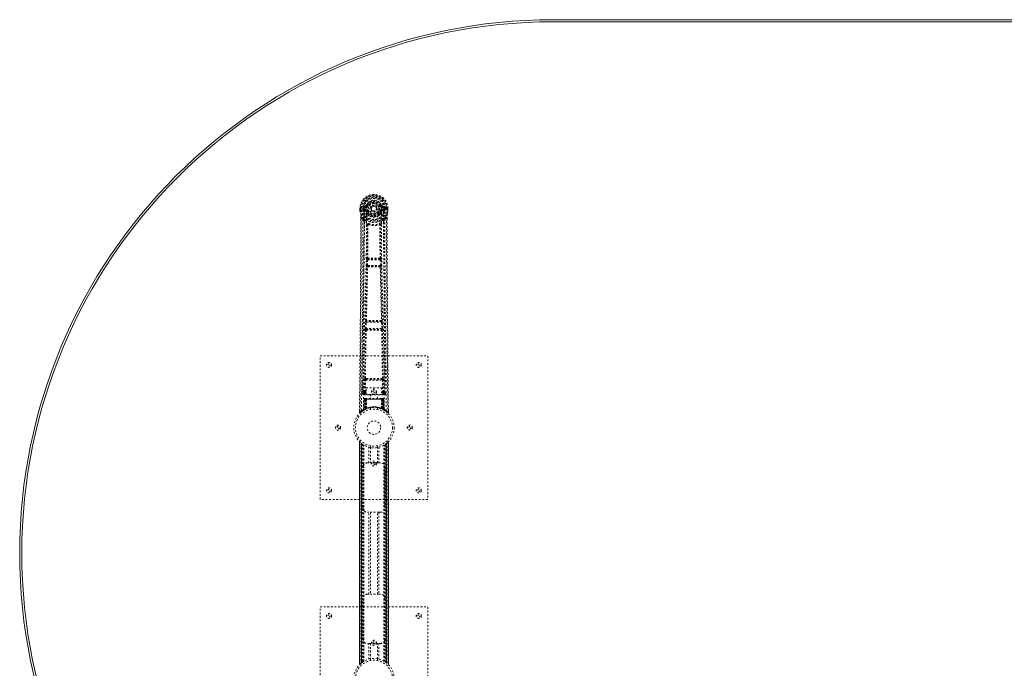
# Model space of a CAD drawing. Header units: inches. Extents: x 5 to 125, y 30 to 90.
# Tile 2 of 6: x 5 to 60, y 53 to 90. Entities that reach past the tile are written whole.
import ezdxf

# ---------------------------------------------------------------- set-up
doc = ezdxf.new("R2010")
doc.units = ezdxf.units.IN
doc.header["$MEASUREMENT"] = 0
doc.linetypes.add('SLD-Dashed', pattern=[0.075, 0.05, -0.025])
doc.linetypes.add('SLD-Solid', pattern=[0])

msp = doc.modelspace()

# ---------------------------------------------------------------- linework, layer by layer
at = {"color": 7, "linetype": 'SLD-Solid', "lineweight": 15}
for p, q in [((34.914, 89.57), (94.914, 89.57)), ((34.914, 89.452), (94.914, 89.452)), ((94.914, 89.452), (34.914, 89.452))]:
    msp.add_line(p, q, dxfattribs=at)
at = {"color": 7, "linetype": 'SLD-Dashed', "lineweight": 0}
for p, q in [((24.134, 79.051), (24.134, 78.934)), ((24.138, 79.051), (24.134, 79.051)), ((24.135, 79.052), (24.136, 78.934)), ((24.191, 79.051), (24.138, 79.051)), ((24.164, 79.05), (24.164, 78.934)), ((24.214, 79.051), (24.191, 79.051)), ((24.22, 79.051), (24.214, 79.051)), ((24.37, 79.051), (24.22, 79.051)), ((24.285, 78.978), (24.285, 79.05)), ((24.32, 79.05), (24.315, 79.05)), ((24.315, 79.05), (24.315, 78.979)), ((24.32, 78.972), (24.32, 79.05)), ((24.457, 79.195), (24.338, 79.171)), ((24.368, 79.135), (24.485, 79.155)), ((24.368, 79.135), (24.368, 79.105)), ((24.485, 79.135), (24.368, 79.135)), ((24.485, 79.105), (24.368, 79.105)), ((24.485, 79.155), (24.485, 79.135)), ((24.485, 79.105), (24.485, 79.135)), ((24.49, 79.222), (24.545, 79.199)), ((24.541, 79.191), (24.545, 79.199)), ((24.545, 79.199), (24.567, 79.19)), ((25.07, 79.053), (25.07, 79.044)), ((25.26, 79.19), (25.283, 79.199)), ((25.283, 79.199), (25.287, 79.191)), ((25.342, 79.155), (25.459, 79.135)), ((25.342, 79.155), (25.342, 79.135)), ((25.459, 79.135), (25.342, 79.135)), ((25.342, 79.105), (25.342, 79.135)), ((25.459, 79.105), (25.342, 79.105)), ((25.489, 79.171), (25.37, 79.195)), ((25.457, 79.051), (25.457, 79.051)), ((25.607, 79.051), (25.457, 79.051)), ((25.459, 79.105), (25.459, 79.135)), ((25.507, 79.05), (25.513, 79.05)), ((25.507, 78.972), (25.507, 79.05)), ((25.512, 78.979), (25.513, 79.05)), ((25.542, 79.05), (25.542, 78.977)), ((25.542, 79.05), (25.542, 79.05)), ((25.613, 79.051), (25.607, 79.051)), ((25.636, 79.051), (25.613, 79.051)), ((25.689, 79.051), (25.636, 79.051)), ((25.663, 78.934), (25.664, 79.05)), ((25.693, 79.051), (25.689, 79.051)), ((25.692, 78.934), (25.692, 79.052)), ((25.693, 79.051), (25.693, 78.934)), ((24.134, 78.934), (24.135, 78.93)), ((24.177, 78.552), (24.177, 78.45)), ((24.178, 78.551), (24.178, 78.449)), ((24.207, 78.55), (24.303, 78.435)), ((24.285, 78.977), (24.315, 78.979)), ((24.285, 78.977), (24.285, 78.978)), ((24.315, 78.978), (24.321, 78.959)), ((24.321, 78.959), (24.32, 78.972)), ((24.327, 78.935), (24.33, 78.931)), ((24.34, 78.92), (24.33, 78.93)), ((24.34, 78.92), (24.456, 78.899)), ((24.355, 78.983), (24.355, 78.953)), ((24.355, 78.983), (24.485, 78.983)), ((24.485, 78.928), (24.355, 78.953)), ((24.355, 78.953), (24.485, 78.953)), ((24.485, 78.983), (24.485, 78.953)), ((24.485, 78.928), (24.485, 78.953)), ((24.54, 78.887), (24.533, 78.898)), ((24.567, 78.898), (24.54, 78.887)), ((24.542, 78.738), (24.542, 78.761)), ((24.561, 78.693), (24.549, 78.711)), ((24.565, 78.766), (24.566, 78.743)), ((25.07, 79.044), (25.069, 79.029)), ((25.287, 78.887), (25.26, 78.898)), ((25.262, 78.743), (25.262, 78.766)), ((25.278, 78.711), (25.266, 78.693)), ((25.285, 78.738), (25.285, 78.761)), ((25.295, 78.899), (25.287, 78.887)), ((25.342, 78.983), (25.342, 78.953)), ((25.342, 78.983), (25.472, 78.983)), ((25.472, 78.953), (25.342, 78.928)), ((25.342, 78.928), (25.342, 78.953)), ((25.342, 78.953), (25.472, 78.953)), ((25.372, 78.899), (25.487, 78.92)), ((25.472, 78.953), (25.472, 78.983)), ((25.497, 78.931), (25.487, 78.92)), ((25.487, 78.92), (25.487, 78.92)), ((25.487, 78.92), (25.487, 78.92)), ((25.497, 78.931), (25.5, 78.935)), ((25.512, 78.978), (25.507, 78.959)), ((25.507, 78.959), (25.507, 78.972)), ((25.512, 78.979), (25.542, 78.977)), ((25.524, 78.435), (25.621, 78.55)), ((25.542, 78.977), (25.542, 78.977)), ((25.649, 78.462), (25.649, 78.551)), ((25.65, 78.552), (25.65, 78.463)), ((25.693, 78.93), (25.693, 78.934)), ((24.362, 78.323), (24.303, 78.435)), ((25.524, 78.435), (25.465, 78.323)), ((24.503, 75.87), (24.515, 76.179)), ((24.526, 75.776), (24.513, 75.781)), ((24.515, 76.179), (24.518, 76.213)), ((24.535, 76.269), (24.534, 76.269)), ((24.547, 75.869), (24.559, 76.177)), ((25.28, 75.869), (24.547, 75.869)), ((24.57, 75.82), (24.558, 75.824)), ((24.558, 75.824), (25.27, 75.824)), ((24.559, 76.177), (25.268, 76.177)), ((24.578, 76.222), (24.579, 76.223)), ((25.249, 76.222), (24.578, 76.222)), ((25.248, 76.223), (25.249, 76.222)), ((25.27, 75.824), (25.257, 75.82)), ((25.268, 76.177), (25.28, 75.869)), ((25.294, 76.269), (25.293, 76.269)), ((25.301, 75.776), (25.314, 75.781)), ((25.312, 76.179), (25.31, 76.213)), ((25.324, 75.87), (25.312, 76.179)), ((24.434, 72.348), (24.444, 72.701)), ((24.458, 72.791), (24.458, 72.791)), ((24.478, 72.347), (24.489, 72.699)), ((24.489, 72.699), (25.338, 72.699)), ((24.502, 72.744), (24.503, 72.744)), ((25.325, 72.744), (24.502, 72.744)), ((25.324, 72.744), (25.325, 72.744)), ((25.338, 72.699), (25.349, 72.347)), ((25.369, 72.791), (25.369, 72.791)), ((25.394, 72.348), (25.383, 72.701)), ((24.441, 72.258), (24.447, 72.256)), ((25.349, 72.347), (24.478, 72.347)), ((24.491, 72.299), (24.486, 72.302)), ((24.486, 72.302), (25.342, 72.302)), ((25.342, 72.302), (25.336, 72.299)), ((25.381, 72.256), (25.386, 72.258)), ((21.914, 70.82), (27.914, 70.82)), ((21.914, 62.82), (21.914, 70.82)), ((27.914, 70.82), (27.914, 62.82)), ((24.305, 69.577), (24.297, 68.763)), ((24.389, 68.817), (24.396, 69.477)), ((24.434, 68.816), (24.441, 69.476)), ((24.488, 69.567), (24.439, 69.567)), ((24.441, 69.476), (25.386, 69.476)), ((24.45, 69.52), (24.498, 69.521)), ((24.498, 69.521), (25.33, 69.521)), ((25.33, 69.521), (25.377, 69.52)), ((25.388, 69.567), (25.34, 69.567)), ((25.386, 69.476), (25.393, 68.816)), ((25.438, 68.817), (25.431, 69.477)), ((25.53, 68.763), (25.523, 69.577)), ((24.297, 68.763), (24.297, 68.762)), ((24.297, 68.762), (24.298, 68.752)), ((24.297, 68.76), (24.3, 68.742)), ((24.342, 68.714), (24.342, 68.654)), ((24.477, 68.714), (24.342, 68.714)), ((24.342, 68.654), (25.485, 68.654)), ((24.434, 68.771), (24.434, 68.816)), ((24.477, 68.816), (24.434, 68.816)), ((24.477, 68.771), (24.434, 68.771)), ((24.477, 69.043), (25.338, 69.043)), ((24.477, 68.677), (24.477, 69.043)), ((25.338, 68.677), (24.477, 68.677)), ((24.719, 68.677), (24.719, 68.445)), ((25.109, 68.445), (25.109, 68.677)), ((25.338, 69.043), (25.338, 68.677)), ((25.338, 68.816), (25.393, 68.816)), ((25.338, 68.771), (25.393, 68.771)), ((25.485, 68.714), (25.338, 68.714)), ((25.438, 68.817), (25.393, 68.816)), ((25.393, 68.771), (25.393, 68.816)), ((25.485, 68.654), (25.485, 68.714)), ((25.527, 68.742), (25.53, 68.76)), ((25.53, 68.762), (25.53, 68.763)), ((25.53, 68.752), (25.53, 68.762)), ((24.367, 68.416), (24.346, 67.81)), ((24.381, 68.416), (24.36, 67.818)), ((24.381, 68.416), (24.367, 68.416)), ((24.401, 68.42), (24.379, 67.826)), ((24.399, 68.416), (24.379, 67.829)), ((24.398, 68.445), (24.394, 68.444)), ((24.399, 68.445), (24.399, 68.445)), ((24.466, 68.416), (24.399, 68.416)), ((24.406, 68.416), (24.406, 67.859)), ((24.407, 68.445), (24.407, 68.443)), ((24.412, 68.445), (24.407, 68.445)), ((24.42, 68.445), (24.411, 68.445)), ((24.411, 68.416), (25.416, 68.416)), ((24.411, 67.861), (24.411, 68.416)), ((24.419, 67.865), (24.42, 68.416)), ((24.424, 68.445), (24.42, 68.445)), ((24.424, 68.416), (24.424, 67.867)), ((25.404, 68.416), (24.424, 68.416)), ((24.495, 68.445), (24.429, 68.445)), ((24.438, 68.416), (24.438, 67.874)), ((24.442, 68.416), (24.438, 68.416)), ((24.442, 68.445), (24.439, 68.445)), ((24.442, 68.416), (25.386, 68.416)), ((24.442, 67.876), (24.442, 68.416)), ((24.447, 67.864), (24.466, 68.416)), ((24.467, 68.416), (24.448, 67.865)), ((24.466, 68.416), (24.467, 68.416)), ((24.491, 67.893), (24.496, 68.418)), ((24.497, 68.416), (24.493, 67.894)), ((24.497, 68.416), (24.496, 68.418)), ((25.33, 68.416), (24.497, 68.416)), ((25.33, 68.445), (24.498, 68.445)), ((25.332, 68.418), (25.33, 68.416)), ((25.334, 67.894), (25.33, 68.416)), ((25.398, 68.445), (25.332, 68.445)), ((25.332, 68.418), (25.336, 67.893)), ((25.36, 68.416), (25.362, 68.416)), ((25.379, 67.865), (25.36, 68.416)), ((25.428, 68.416), (25.362, 68.416)), ((25.362, 68.416), (25.381, 67.864)), ((25.389, 68.416), (25.386, 68.416)), ((25.386, 68.416), (25.386, 67.876)), ((25.389, 67.874), (25.389, 68.416)), ((25.407, 68.445), (25.403, 68.445)), ((25.404, 67.867), (25.404, 68.416)), ((25.417, 68.445), (25.407, 68.445)), ((25.408, 68.416), (25.408, 67.865)), ((25.421, 68.445), (25.416, 68.445)), ((25.416, 68.416), (25.416, 67.861)), ((25.421, 67.859), (25.421, 68.416)), ((25.448, 67.826), (25.426, 68.42)), ((25.428, 68.445), (25.428, 68.445)), ((25.428, 68.416), (25.449, 67.829)), ((25.433, 68.444), (25.429, 68.445)), ((25.447, 68.416), (25.467, 67.818)), ((25.46, 68.416), (25.447, 68.416)), ((25.46, 68.416), (25.481, 67.81)), ((24.108, 67.764), (24.107, 67.679)), ((24.107, 67.678), (24.137, 67.678)), ((24.157, 67.656), (24.258, 67.737)), ((24.268, 67.744), (24.328, 67.781)), ((24.332, 67.786), (24.345, 67.794)), ((24.346, 67.81), (24.36, 67.818)), ((24.363, 67.804), (24.43, 67.838)), ((24.379, 67.829), (24.447, 67.864)), ((24.386, 67.835), (24.391, 67.834)), ((24.406, 67.859), (24.411, 67.861)), ((24.418, 67.833), (24.406, 67.859)), ((24.418, 67.833), (24.41, 67.829)), ((24.424, 67.835), (24.411, 67.861)), ((24.424, 67.835), (24.418, 67.833)), ((24.432, 67.839), (24.419, 67.865)), ((24.436, 67.841), (24.424, 67.867)), ((24.45, 67.848), (24.424, 67.835)), ((24.43, 67.838), (24.431, 67.839)), ((24.432, 67.839), (24.436, 67.841)), ((24.45, 67.848), (24.438, 67.874)), ((24.453, 67.849), (24.442, 67.876)), ((24.448, 67.865), (24.447, 67.864)), ((24.491, 67.893), (24.493, 67.894)), ((24.494, 67.866), (24.497, 67.868)), ((24.714, 67.928), (24.714, 67.831)), ((25.114, 67.831), (25.114, 67.928)), ((25.331, 67.868), (25.334, 67.866)), ((25.334, 67.894), (25.336, 67.893)), ((25.386, 67.876), (25.374, 67.849)), ((25.377, 67.848), (25.374, 67.849)), ((25.389, 67.874), (25.377, 67.848)), ((25.381, 67.864), (25.379, 67.865)), ((25.381, 67.864), (25.449, 67.829)), ((25.404, 67.867), (25.391, 67.841)), ((25.391, 67.841), (25.396, 67.839)), ((25.408, 67.865), (25.396, 67.839)), ((25.396, 67.839), (25.398, 67.838)), ((25.398, 67.838), (25.464, 67.804)), ((25.416, 67.861), (25.404, 67.835)), ((25.409, 67.833), (25.404, 67.835)), ((25.421, 67.859), (25.409, 67.833)), ((25.416, 67.861), (25.421, 67.859)), ((25.467, 67.818), (25.481, 67.81)), ((25.482, 67.794), (25.496, 67.786)), ((25.72, 67.679), (25.72, 67.763)), ((24.108, 66.033), (24.108, 53.607)), ((24.109, 66.036), (24.109, 53.605)), ((24.109, 53.606), (24.109, 66.034)), ((24.121, 53.618), (24.121, 66.022)), ((24.199, 53.689), (24.199, 65.951)), ((24.199, 65.951), (24.199, 53.689)), ((24.203, 65.948), (24.203, 53.692)), ((24.207, 53.696), (24.207, 65.944)), ((24.207, 65.944), (24.207, 53.696)), ((24.213, 65.94), (24.213, 53.7)), ((24.222, 53.707), (24.222, 65.933)), ((24.223, 53.708), (24.223, 65.932)), ((24.225, 65.93), (24.225, 53.71)), ((24.227, 65.929), (24.227, 53.711)), ((24.258, 65.906), (24.258, 53.734)), ((25.578, 53.728), (25.578, 65.912)), ((25.6, 53.711), (25.6, 65.929)), ((25.602, 53.71), (25.602, 65.93)), ((25.604, 65.932), (25.604, 53.708)), ((25.608, 65.935), (25.608, 53.705)), ((25.62, 65.944), (25.62, 53.696)), ((25.62, 53.696), (25.62, 65.944)), ((25.623, 53.693), (25.623, 65.947)), ((25.624, 53.692), (25.624, 65.948)), ((25.629, 65.951), (25.629, 53.689)), ((25.629, 53.689), (25.629, 65.951)), ((25.707, 66.022), (25.707, 53.618)), ((25.719, 53.604), (25.719, 66.035)), ((25.719, 66.034), (25.719, 53.606)), ((25.719, 53.607), (25.719, 66.033)), ((24.315, 53.773), (24.315, 65.867)), ((24.341, 53.788), (24.341, 65.852)), ((24.358, 53.798), (24.358, 65.842)), ((24.632, 64.855), (24.632, 65.731)), ((24.714, 65.809), (24.714, 65.712)), ((24.716, 65.712), (24.716, 64.855)), ((25.111, 64.855), (25.111, 65.712)), ((25.114, 65.712), (25.114, 65.809)), ((25.195, 65.731), (25.195, 64.855)), ((25.469, 53.798), (25.469, 65.842)), ((25.487, 53.788), (25.487, 65.852)), ((25.512, 53.773), (25.512, 65.867)), ((24.549, 64.855), (24.632, 64.855)), ((25.195, 64.855), (24.632, 64.855)), ((25.195, 64.855), (25.279, 64.855)), ((24.299, 62.355), (24.299, 64.605)), ((25.529, 64.605), (25.529, 62.355)), ((27.914, 62.82), (21.914, 62.82)), ((24.632, 62.105), (24.549, 62.105)), ((24.632, 57.535), (24.632, 62.105)), ((25.195, 62.105), (24.632, 62.105)), ((24.716, 62.105), (24.716, 57.535)), ((25.111, 57.535), (25.111, 62.105)), ((25.195, 62.105), (25.195, 57.535)), ((25.279, 62.105), (25.195, 62.105)), ((24.299, 55.035), (24.299, 57.285)), ((24.549, 57.535), (24.632, 57.535)), ((25.195, 57.535), (24.632, 57.535)), ((25.195, 57.535), (25.279, 57.535)), ((25.529, 57.285), (25.529, 55.035)), ((21.914, 48.82), (21.914, 56.82)), ((21.914, 56.82), (27.914, 56.82)), ((27.914, 56.82), (27.914, 48.82)), ((24.632, 54.785), (24.549, 54.785)), ((24.632, 53.909), (24.632, 54.785)), ((24.632, 54.785), (25.195, 54.785)), ((24.716, 54.785), (24.716, 53.928)), ((25.111, 53.928), (25.111, 54.785)), ((25.195, 54.785), (25.195, 53.909)), ((25.279, 54.785), (25.195, 54.785)), ((24.714, 53.928), (24.714, 53.831)), ((25.114, 53.831), (25.114, 53.928))]:
    msp.add_line(p, q, dxfattribs=at)
at = {"color": 7, "linetype": 'SLD-Dashed', "lineweight": 0, "flags": 128}
for points in [[(24.134, 79.051), (24.134, 79.051), (24.135, 79.051), (24.137, 79.051), (24.141, 79.051), (24.146, 79.05), (24.151, 79.05), (24.157, 79.05), (24.164, 79.05)], [(24.226, 67.772), (24.231, 69.363), (24.25, 70.952), (24.28, 72.538), (24.318, 74.121), (24.348, 75.361), (24.371, 76.597), (24.381, 77.827), (24.37, 79.051)], [(24.368, 79.105), (24.345, 79.11), (24.325, 79.123)], [(24.334, 67.828), (24.341, 69.414), (24.361, 70.999), (24.394, 72.581), (24.435, 74.16), (24.466, 75.397), (24.491, 76.63), (24.5, 77.859), (24.488, 79.081)], [(24.488, 79.081), (24.493, 79.158), (24.516, 79.234), (24.555, 79.304), (24.609, 79.365), (24.675, 79.414), (24.749, 79.451), (24.83, 79.473), (24.914, 79.481), (24.997, 79.473), (25.078, 79.451), (25.152, 79.414), (25.218, 79.365), (25.272, 79.304), (25.311, 79.234), (25.334, 79.158), (25.339, 79.081)], [(24.595, 79.178), (24.589, 79.18), (24.584, 79.182), (24.58, 79.184), (24.575, 79.186), (24.572, 79.187), (24.569, 79.189), (24.568, 79.189), (24.567, 79.19)], [(25.233, 79.178), (25.238, 79.18), (25.243, 79.182), (25.248, 79.184), (25.252, 79.186), (25.255, 79.187), (25.258, 79.189), (25.26, 79.189), (25.26, 79.19)], [(25.493, 67.828), (25.486, 69.414), (25.466, 70.999), (25.433, 72.581), (25.392, 74.16), (25.361, 75.397), (25.337, 76.63), (25.327, 77.859), (25.339, 79.08)], [(25.602, 67.772), (25.596, 69.363), (25.578, 70.952), (25.547, 72.538), (25.509, 74.121), (25.48, 75.361), (25.456, 76.597), (25.446, 77.827), (25.457, 79.051)], [(25.502, 79.123), (25.482, 79.11), (25.459, 79.105)], [(25.513, 79.05), (25.516, 79.05), (25.523, 79.05), (25.532, 79.05), (25.542, 79.05)], [(25.664, 79.05), (25.67, 79.05), (25.676, 79.05), (25.682, 79.05), (25.686, 79.051), (25.69, 79.051), (25.692, 79.051), (25.694, 79.051), (25.693, 79.051)], [(24.134, 78.934), (24.147, 78.839), (24.163, 78.764)], [(24.164, 78.934), (24.158, 78.934), (24.152, 78.934), (24.146, 78.934), (24.141, 78.934), (24.138, 78.934), (24.135, 78.934), (24.134, 78.934), (24.134, 78.934)], [(24.135, 78.93), (24.136, 78.93), (24.137, 78.93), (24.14, 78.931), (24.144, 78.931), (24.148, 78.932), (24.153, 78.933), (24.159, 78.934), (24.164, 78.934)], [(24.135, 78.93), (24.146, 78.842), (24.165, 78.753)], [(24.207, 78.55), (24.208, 77.737), (24.207, 76.888), (24.205, 76.004), (24.201, 75.202), (24.198, 74.684), (24.195, 74.142), (24.191, 73.576), (24.186, 73.013), (24.182, 72.525), (24.176, 71.878), (24.17, 71.189), (24.163, 70.46), (24.157, 69.784), (24.137, 67.678)], [(24.163, 78.764), (24.163, 78.758), (24.165, 78.753)], [(24.345, 78.475), (24.244, 78.599), (24.165, 78.753)], [(24.177, 78.552), (24.177, 78.552), (24.178, 78.551), (24.18, 78.551), (24.184, 78.551), (24.189, 78.551), (24.195, 78.55), (24.201, 78.55), (24.207, 78.55)], [(24.315, 78.978), (24.315, 78.979), (24.315, 78.979)], [(24.32, 78.972), (24.337, 78.98), (24.355, 78.983)], [(24.483, 78.876), (24.469, 78.893), (24.456, 78.899)], [(24.542, 78.761), (24.511, 78.811), (24.483, 78.876)], [(24.54, 78.887), (24.566, 78.826), (24.594, 78.779)], [(24.561, 78.693), (24.636, 78.634), (24.686, 78.607)], [(24.595, 78.91), (24.589, 78.908), (24.584, 78.906), (24.58, 78.904), (24.575, 78.902), (24.572, 78.901), (24.569, 78.899), (24.568, 78.899), (24.567, 78.898)], [(25.141, 78.607), (25.191, 78.634), (25.266, 78.693)], [(25.233, 78.91), (25.238, 78.908), (25.243, 78.906), (25.248, 78.904), (25.252, 78.902), (25.255, 78.901), (25.258, 78.899), (25.26, 78.899), (25.26, 78.898)], [(25.285, 78.761), (25.316, 78.811), (25.344, 78.876)], [(25.344, 78.876), (25.358, 78.893), (25.372, 78.899)], [(25.472, 78.983), (25.49, 78.98), (25.507, 78.972)], [(25.482, 78.475), (25.583, 78.599), (25.662, 78.753)], [(25.512, 78.979), (25.512, 78.979), (25.512, 78.978)], [(25.621, 78.55), (25.62, 77.812), (25.62, 77.032), (25.622, 76.209), (25.626, 75.343), (25.63, 74.547), (25.636, 73.717), (25.637, 73.526), (25.638, 73.334), (25.64, 73.14), (25.641, 73.007), (25.642, 72.877), (25.643, 72.742), (25.645, 72.6), (25.649, 72.147), (25.653, 71.642), (25.658, 71.087), (25.662, 70.735), (25.665, 70.363), (25.669, 69.961), (25.673, 69.585), (25.677, 69.094), (25.681, 68.658), (25.685, 68.277), (25.688, 67.95), (25.69, 67.678)], [(25.621, 78.55), (25.627, 78.55), (25.633, 78.55), (25.638, 78.551), (25.644, 78.551), (25.647, 78.551), (25.65, 78.551), (25.651, 78.552), (25.65, 78.552)], [(25.662, 78.753), (25.679, 78.832), (25.693, 78.93)], [(25.662, 78.753), (25.664, 78.758), (25.664, 78.764)], [(25.693, 78.934), (25.693, 78.934), (25.692, 78.934), (25.69, 78.934), (25.686, 78.934), (25.681, 78.934), (25.676, 78.934), (25.67, 78.934), (25.663, 78.934)], [(25.693, 78.93), (25.692, 78.93), (25.69, 78.93), (25.687, 78.931), (25.683, 78.931), (25.679, 78.932), (25.674, 78.933), (25.669, 78.934), (25.663, 78.934)], [(25.693, 78.934), (25.68, 78.839), (25.664, 78.764)], [(24.177, 78.45), (24.174, 75.833), (24.157, 73.117), (24.133, 70.396), (24.107, 67.678)], [(24.303, 78.435), (24.303, 77.695), (24.302, 76.923), (24.299, 76.12), (24.295, 75.354), (24.29, 74.578), (24.284, 73.802), (24.278, 73.046), (24.271, 72.321), (24.265, 71.646), (24.257, 70.889), (24.251, 70.179), (24.244, 69.482), (24.237, 68.76)], [(24.362, 78.323), (24.353, 75.136), (24.328, 71.948), (24.297, 68.76)], [(24.362, 78.323), (24.446, 78.225), (24.544, 78.138)], [(24.44, 78.387), (24.45, 78.378), (24.455, 78.372)], [(24.535, 76.269), (24.545, 77.201), (24.546, 78.13)], [(24.592, 78.148), (24.587, 78.157), (24.58, 78.163), (24.572, 78.167), (24.564, 78.167), (24.557, 78.164), (24.55, 78.158), (24.546, 78.149), (24.544, 78.138)], [(24.582, 78.137), (24.581, 77.207), (24.57, 76.274)], [(24.592, 78.148), (24.585, 78.144), (24.583, 78.14), (24.582, 78.139), (24.582, 78.137)], [(25.283, 78.138), (25.281, 78.149), (25.277, 78.158), (25.271, 78.164), (25.263, 78.167), (25.255, 78.167), (25.247, 78.163), (25.24, 78.157), (25.235, 78.148)], [(25.246, 78.137), (25.245, 78.139), (25.245, 78.14), (25.242, 78.144), (25.235, 78.148)], [(25.257, 76.274), (25.246, 77.207), (25.246, 78.137)], [(25.293, 76.269), (25.282, 77.201), (25.281, 78.13)], [(25.283, 78.138), (25.381, 78.225), (25.465, 78.323)], [(25.372, 78.372), (25.378, 78.378), (25.387, 78.387)], [(25.53, 68.76), (25.5, 71.948), (25.474, 75.136), (25.465, 78.323)], [(25.59, 68.76), (25.587, 69.136), (25.583, 69.565), (25.578, 70.035), (25.574, 70.46), (25.572, 70.682), (25.57, 70.905), (25.568, 71.127), (25.565, 71.38), (25.563, 71.635), (25.56, 71.882), (25.556, 72.386), (25.551, 72.853), (25.548, 73.285), (25.544, 73.708), (25.54, 74.198), (25.534, 75.039), (25.53, 75.887), (25.526, 76.765), (25.524, 77.619), (25.524, 78.435)], [(25.65, 78.463), (25.653, 75.834), (25.67, 73.116), (25.695, 70.397), (25.72, 67.678)], [(24.458, 72.791), (24.493, 74.286), (24.526, 75.776)], [(24.493, 72.793), (24.528, 74.29), (24.562, 75.781)], [(24.503, 75.87), (24.505, 75.87), (24.508, 75.87), (24.513, 75.87), (24.518, 75.87), (24.525, 75.869), (24.532, 75.869), (24.54, 75.869), (24.547, 75.869)], [(24.515, 76.179), (24.52, 76.179), (24.53, 76.179), (24.545, 76.178), (24.559, 76.177)], [(24.558, 75.824), (24.553, 75.828), (24.549, 75.837), (24.547, 75.852), (24.547, 75.86), (24.547, 75.869)], [(24.559, 76.177), (24.56, 76.186), (24.562, 76.194), (24.566, 76.209), (24.572, 76.218), (24.575, 76.221), (24.577, 76.222), (24.578, 76.222)], [(25.266, 75.781), (25.299, 74.29), (25.335, 72.793)], [(25.268, 76.177), (25.276, 76.178), (25.283, 76.178), (25.29, 76.178), (25.297, 76.179), (25.302, 76.179), (25.307, 76.179), (25.31, 76.179), (25.312, 76.179)], [(25.28, 75.869), (25.28, 75.86), (25.28, 75.852), (25.278, 75.837), (25.275, 75.828), (25.27, 75.824)], [(25.28, 75.869), (25.288, 75.869), (25.295, 75.869), (25.303, 75.869), (25.309, 75.87), (25.315, 75.87), (25.319, 75.87), (25.322, 75.87), (25.324, 75.87)], [(25.369, 72.791), (25.334, 74.286), (25.301, 75.776)], [(24.444, 72.701), (24.446, 72.734), (24.447, 72.736)], [(24.444, 72.701), (24.446, 72.701), (24.449, 72.701), (24.454, 72.7), (24.459, 72.7), (24.466, 72.7), (24.473, 72.7), (24.481, 72.7), (24.489, 72.699)], [(24.463, 72.771), (24.461, 72.773), (24.458, 72.791)], [(25.338, 72.699), (25.346, 72.7), (25.354, 72.7), (25.361, 72.7), (25.368, 72.7), (25.374, 72.7), (25.378, 72.701), (25.381, 72.701), (25.383, 72.701)], [(25.383, 72.701), (25.381, 72.734), (25.381, 72.736)], [(24.406, 69.565), (24.422, 70.911), (24.447, 72.256)], [(24.434, 72.348), (24.435, 72.348), (24.438, 72.348), (24.443, 72.348), (24.448, 72.348), (24.455, 72.347), (24.462, 72.347), (24.47, 72.347), (24.478, 72.347)], [(24.439, 69.567), (24.456, 70.913), (24.481, 72.258)], [(25.347, 72.258), (25.372, 70.913), (25.388, 69.567)], [(25.349, 72.347), (25.357, 72.347), (25.365, 72.347), (25.372, 72.347), (25.379, 72.348), (25.384, 72.348), (25.389, 72.348), (25.392, 72.348), (25.394, 72.348)], [(25.421, 69.565), (25.405, 70.911), (25.381, 72.256)], [(24.396, 69.477), (24.401, 69.477), (24.411, 69.477), (24.426, 69.477), (24.441, 69.476)], [(24.45, 69.52), (24.433, 69.524), (24.423, 69.532)], [(24.488, 69.567), (24.699, 69.567), (24.914, 69.567), (25.128, 69.567), (25.34, 69.567)], [(24.498, 69.521), (24.702, 69.521), (24.908, 69.521), (25.12, 69.521), (25.33, 69.521)], [(25.386, 69.476), (25.402, 69.477), (25.416, 69.477), (25.426, 69.477), (25.431, 69.477)], [(24.389, 68.817), (24.32, 68.788), (24.299, 68.763)], [(24.342, 68.714), (24.365, 68.743), (24.434, 68.771)], [(24.389, 68.817), (24.394, 68.817), (24.404, 68.817), (24.418, 68.817), (24.434, 68.816)], [(25.393, 68.771), (25.462, 68.743), (25.485, 68.714)], [(25.53, 68.76), (25.507, 68.788), (25.438, 68.817)], [(24.367, 68.416), (24.37, 68.416), (24.378, 68.416), (24.391, 68.416), (24.406, 68.416)], [(24.42, 68.416), (24.405, 68.416), (24.393, 68.416), (24.384, 68.416), (24.381, 68.416)], [(24.399, 68.416), (24.399, 68.416), (24.401, 68.416), (24.405, 68.416), (24.409, 68.416), (24.416, 68.416), (24.423, 68.416), (24.43, 68.416), (24.438, 68.416)], [(24.42, 68.443), (24.416, 68.444), (24.414, 68.445), (24.413, 68.445), (24.413, 68.445)], [(24.477, 68.435), (24.47, 68.426), (24.467, 68.416)], [(24.496, 68.418), (24.481, 68.431), (24.477, 68.435)], [(25.332, 68.418), (25.346, 68.431), (25.35, 68.435)], [(25.36, 68.416), (25.357, 68.426), (25.35, 68.435)], [(25.389, 68.416), (25.397, 68.416), (25.405, 68.416), (25.412, 68.416), (25.418, 68.416), (25.423, 68.416), (25.426, 68.416), (25.428, 68.416), (25.428, 68.416)], [(25.399, 68.445), (25.398, 68.445), (25.397, 68.445)], [(25.415, 68.445), (25.415, 68.445), (25.413, 68.445), (25.411, 68.444), (25.407, 68.443)], [(25.447, 68.416), (25.443, 68.416), (25.435, 68.416), (25.422, 68.416), (25.408, 68.416)], [(25.421, 68.416), (25.436, 68.416), (25.449, 68.416), (25.457, 68.416), (25.46, 68.416)], [(25.428, 68.416), (25.427, 68.423), (25.427, 68.425)], [(24.11, 67.679), (24.112, 67.671), (24.115, 67.663), (24.12, 67.657), (24.127, 67.652), (24.134, 67.649), (24.141, 67.649), (24.148, 67.65), (24.155, 67.654)], [(25.448, 67.813), (25.441, 67.816), (25.409, 67.833)], [(25.45, 67.821), (25.449, 67.827), (25.449, 67.829)], [(25.487, 67.793), (25.481, 67.804), (25.477, 67.818)], [(25.481, 67.804), (25.48, 67.81), (25.48, 67.811)], [(25.69, 67.678), (25.683, 67.67), (25.676, 67.662), (25.672, 67.658), (25.67, 67.656)], [(25.672, 67.658), (25.679, 67.655), (25.687, 67.652), (25.695, 67.652), (25.703, 67.653), (25.71, 67.656), (25.715, 67.662), (25.719, 67.668), (25.72, 67.676)], [(25.72, 67.678), (25.72, 67.679), (25.718, 67.679), (25.712, 67.678), (25.702, 67.678), (25.696, 67.678), (25.69, 67.678)]]:
    msp.add_lwpolyline(points, dxfattribs=at)
at = {"color": 7, "linetype": 'SLD-Dashed', "lineweight": 0}
for centre, radius in [((24.914, 79.044), 0.7), ((24.914, 79.044), 0.69), ((24.914, 79.044), 0.623), ((24.914, 79.044), 0.32), ((24.914, 79.044), 0.275), ((24.914, 79.044), 0.188), ((24.914, 79.044), 0.157), ((24.914, 79.044), 0.142), ((24.914, 79.044), 0.14), ((24.914, 79.044), 0.138), ((22.414, 70.32), 0.141), ((22.414, 70.32), 0.0625), ((27.414, 70.32), 0.14), ((27.414, 70.32), 0.0625), ((24.914, 68.82), 0.14), ((24.914, 68.82), 0.0625), ((24.914, 66.82), 1.125), ((24.914, 66.82), 1.03), ((24.914, 66.82), 0.376), ((22.914, 66.82), 0.141), ((22.914, 66.82), 0.0625), ((26.914, 66.82), 0.14), ((26.914, 66.82), 0.0625), ((24.914, 64.82), 0.14), ((24.914, 64.82), 0.0625), ((22.414, 63.32), 0.14), ((22.414, 63.32), 0.0625), ((27.414, 63.32), 0.141), ((27.414, 63.32), 0.0625), ((22.414, 56.32), 0.14), ((22.414, 56.32), 0.0625), ((27.414, 56.32), 0.141), ((27.414, 56.32), 0.0625), ((24.914, 54.82), 0.141), ((24.914, 54.82), 0.0625), ((24.914, 52.82), 1.125), ((24.914, 52.82), 1.03)]:
    msp.add_circle(centre, radius, dxfattribs=at)
at = {"color": 7, "linetype": 'SLD-Solid', "lineweight": 15}
for radius in [29.75, 29.632, 29.632]:
    msp.add_arc((34.914, 59.82), radius, 90, 270, dxfattribs=at)
at = {"color": 7, "linetype": 'SLD-Dashed', "lineweight": 0}
for centre, radius, start, end in [((24.914, 79.044), 0.78, 0.5288, 179.4712), ((24.914, 79.044), 0.78, 0, 179.4852), ((24.914, 79.044), 0.75, 0.4561, 179.5439), ((24.914, 79.044), 0.629, 0.5446, 179.4554), ((24.914, 79.044), 0.599, 0.5443, 179.4557), ((24.914, 79.057), 0.543, 359.3661, 180.6339), ((24.308, 79.944), 0.895, 268.5066, 270.4045), ((24.914, 79.044), 0.593, 172.3909, 179.4476), ((24.53, 79.095), 0.206, 158.3408, 172.3377), ((24.367, 79.165), 0.0299, 167.8997, 271.9443), ((24.487, 78.839), 0.242, 89.7333, 118.8262), ((24.486, 79.186), 0.0301, 162.3454, 268.5786), ((24.448, 79.239), 0.0455, 281.3603, 337.4587), ((24.479, 79.227), 0.0715, 274.7777, 329.7601), ((24.485, 79.224), 0.089, 270, 337.226), ((24.485, 79.224), 0.119, 269.9979, 337.2286), ((24.914, 79.044), 0.459, 22.774, 157.226), ((24.914, 79.044), 0.4, 22.774, 157.226), ((24.914, 79.044), 0.376, 22.774, 157.226), ((24.914, 79.044), 0.346, 22.7742, 157.2258), ((24.914, 79.044), 0.275, 90.0006, 269.9994), ((24.914, 79.044), 0.275, 269.9999, 90.0001), ((25.342, 79.224), 0.119, 202.7714, 270.0021), ((25.342, 79.224), 0.089, 202.774, 270), ((24.766, 80.506), 1.406, 291.5641, 293.9824), ((25.348, 79.227), 0.0714, 210.3178, 265.2475), ((25.379, 79.239), 0.0455, 202.512, 258.6611), ((25.339, 78.831), 0.249, 61.7052, 89.8619), ((25.342, 79.186), 0.0301, 271.4588, 17.6173), ((25.46, 79.165), 0.0299, 268.0557, 12.1003), ((25.297, 79.095), 0.206, 7.6664, 21.6448), ((24.914, 79.044), 0.593, 0.5524, 7.6091), ((24.164, 78.934), 0.03, 180.2178, 185.2738), ((24.914, 79.044), 0.787, 188.3239, 351.6761), ((22.976, 78.58), 1.202, 358.6564, 8.8138), ((24.914, 79.044), 0.758, 188.324, 351.676), ((20.583, 77.911), 3.68, 10.0121, 13.2362), ((24.914, 79.044), 0.632, 186.0642, 353.9358), ((24.914, 79.044), 0.602, 186.2697, 353.7303), ((24.405, 78.967), 0.0844, 185.4188, 202.6188), ((24.355, 78.922), 0.0305, 89.0373, 156.1701), ((24.782, 79.139), 0.497, 204.8144, 243.6303), ((24.72, 79.14), 0.439, 210.0691, 246.0862), ((24.485, 78.898), 0.0299, 91.047, 179.0079), ((24.513, 78.871), 0.031, 31.5947, 170.0492), ((24.485, 78.864), 0.119, 22.7726, 90.0019), ((24.485, 78.864), 0.089, 22.774, 90), ((24.483, 78.872), 0.0567, 28.2232, 87.9851), ((24.572, 78.758), 0.0305, 43.9315, 174.372), ((24.564, 78.715), 0.0505, 88.2678, 115.7589), ((24.564, 78.693), 0.0506, 88.2587, 115.6718), ((24.587, 78.735), 0.0445, 175.0298, 212.672), ((24.601, 78.688), 0.0404, 127.2324, 172.6882), ((24.594, 78.742), 0.0371, 89.2687, 139.8363), ((24.914, 79.055), 0.453, 219.7486, 320.2507), ((24.598, 78.744), 0.0326, 181.6463, 227.8211), ((24.914, 79.044), 0.376, 202.774, 337.226), ((24.914, 79.081), 0.494, 226.9723, 313.0279), ((24.914, 79.038), 0.411, 219.0117, 320.9883), ((24.914, 79.044), 0.346, 202.7739, 337.2261), ((24.914, 79.026), 0.476, 241.4729, 298.5259), ((24.914, 79.044), 0.157, 245.1542, 290.0596), ((25.342, 78.864), 0.119, 89.9981, 157.2274), ((24.848, 79.04), 0.465, 325.836, 340.7964), ((25.255, 78.758), 0.0305, 5.6319, 136.0669), ((25.234, 78.742), 0.0371, 40.1692, 90.7296), ((25.229, 78.744), 0.0326, 312.1759, 358.3567), ((25.226, 78.688), 0.0404, 7.2946, 52.7847), ((25.342, 78.864), 0.089, 90, 157.226), ((25.263, 78.715), 0.0504, 64.2201, 91.7532), ((25.263, 78.693), 0.0506, 64.3282, 91.7413), ((25.05, 79.134), 0.491, 296.1261, 335.5133), ((25.241, 78.735), 0.0444, 327.3996, 4.9872), ((25.107, 79.14), 0.44, 293.935, 329.9014), ((25.314, 78.871), 0.031, 10.1669, 148.1976), ((25.344, 78.872), 0.0565, 91.9633, 151.5575), ((25.342, 78.898), 0.0299, 0.9964, 88.9487), ((25.472, 78.922), 0.0305, 23.8149, 90.9777), ((25.393, 78.975), 0.115, 339.6823, 352.28), ((29.242, 77.911), 3.678, 166.7622, 169.9881), ((26.852, 78.58), 1.202, 171.1861, 181.3438), ((24.765, 77.987), 0.644, 130.7372, 135.9087), ((25.888, 80.049), 2.205, 225.5702, 228.9426), ((24.423, 78.32), 0.0608, 58.0304, 177.6194), ((25.182, 78.881), 0.888, 215.0297, 230.8684), ((24.604, 78.135), 0.0608, 73.4592, 176.3293), ((24.532, 78.131), 0.0143, 356.6895, 32.4326), ((24.578, 78.057), 0.0795, 87.4961, 113.9404), ((24.668, 78.13), 0.0786, 126.2551, 166.6807), ((24.914, 79.058), 0.965, 250.5263, 289.4747), ((24.914, 78.985), 0.844, 249.7734, 290.2268), ((24.645, 78.881), 0.888, 309.1315, 324.97), ((25.223, 78.135), 0.0608, 3.6707, 106.5408), ((25.159, 78.13), 0.0786, 13.3207, 53.7436), ((25.249, 78.057), 0.0794, 66.0502, 92.5097), ((25.296, 78.131), 0.0143, 147.5679, 183.3139), ((25.404, 78.32), 0.0608, 2.3854, 121.9694), ((23.936, 80.053), 2.209, 311.0624, 314.4276), ((25.062, 77.987), 0.645, 44.0928, 49.258), ((24.666, 75.843), 0.165, 170.6009, 202.3595), ((24.558, 75.779), 0.0451, 90.8651, 177.5053), ((24.611, 76.217), 0.0933, 145.8663, 182.4585), ((24.571, 75.774), 0.0451, 90.8972, 177.3969), ((24.555, 75.689), 0.0918, 86.0197, 108.5483), ((24.58, 76.268), 0.0451, 177.8518, 268.9506), ((24.579, 76.267), 0.0451, 177.8517, 268.9593), ((24.564, 76.186), 0.089, 86.1836, 109.6155), ((24.622, 75.788), 0.0607, 148.2907, 186.2393), ((24.914, 112.807), 37.028, 269.4553, 270.5445), ((24.657, 76.262), 0.0873, 171.8166, 206.8051), ((24.914, 43.54), 32.736, 89.3991, 90.6007), ((24.914, 108.711), 32.893, 269.4021, 270.5979), ((24.914, 42.854), 33.37, 89.4251, 90.5749), ((25.171, 76.262), 0.0873, 333.1949, 8.1834), ((25.248, 76.268), 0.0451, 271.0517, 2.1459), ((25.249, 76.267), 0.0451, 271.0407, 2.1483), ((25.209, 76.18), 0.0588, 357.8309, 46.6359), ((25.263, 76.187), 0.088, 70.2487, 93.9522), ((25.256, 75.774), 0.0451, 2.6001, 89.1058), ((25.205, 75.788), 0.0612, 353.9311, 31.5388), ((25.272, 75.689), 0.092, 71.4674, 93.9893), ((25.269, 75.779), 0.0451, 2.4947, 89.1349), ((25.216, 76.217), 0.0933, 357.5397, 34.1367), ((25.161, 75.843), 0.165, 337.6378, 9.4018), ((24.564, 72.74), 0.118, 154.628, 182.0255), ((24.485, 72.669), 0.125, 86.4459, 102.2367), ((24.503, 72.789), 0.0451, 178.3674, 269.3721), ((24.503, 72.788), 0.0433, 202.7761, 270.2182), ((24.551, 72.705), 0.0626, 141.5465, 185.5112), ((24.561, 72.782), 0.0697, 170.9106, 213.0651), ((24.914, 39.22), 33.576, 89.2814, 90.7186), ((24.914, 39.396), 33.351, 89.2944, 90.7056), ((25.266, 72.782), 0.0697, 326.9349, 9.0894), ((25.324, 72.79), 0.0451, 270.638, 1.6254), ((25.324, 72.789), 0.0452, 270.6339, 1.6205), ((25.276, 72.705), 0.0626, 354.4859, 38.4564), ((25.343, 72.67), 0.123, 77.6604, 93.6569), ((25.263, 72.74), 0.118, 357.9795, 25.3641), ((24.654, 72.321), 0.222, 172.885, 196.3537), ((24.486, 72.257), 0.0451, 90.5566, 178.0559), ((24.492, 72.254), 0.0451, 90.5772, 178.03), ((24.473, 72.122), 0.136, 86.7431, 101.1106), ((24.537, 72.333), 0.0601, 166.8979, 211.411), ((24.537, 72.265), 0.0567, 143.3854, 187.5167), ((24.914, 108.392), 36.137, 269.3136, 270.6865), ((24.914, 105.322), 33.026, 269.2675, 270.7325), ((25.335, 72.254), 0.0451, 1.9706, 89.4206), ((25.29, 72.265), 0.057, 352.6054, 36.4925), ((25.29, 72.333), 0.0601, 328.59, 13.1012), ((25.341, 72.257), 0.0451, 1.9441, 89.4434), ((25.354, 72.123), 0.136, 78.8585, 93.2839), ((25.174, 72.321), 0.222, 343.6472, 7.1141), ((24.686, 69.49), 0.289, 164.9843, 182.6408), ((24.432, 69.308), 0.258, 88.4478, 95.7731), ((24.444, 69.563), 0.0384, 177.0751, 235.3647), ((24.514, 69.56), 0.0757, 175.3527, 211.8341), ((24.518, 69.484), 0.0773, 151.6185, 185.4638), ((24.552, 69.557), 0.0652, 170.5378, 213.5535), ((25.275, 69.557), 0.0651, 326.421, 9.4516), ((25.314, 69.56), 0.075, 328.0016, 4.8103), ((25.376, 69.566), 0.0456, 271.9245, 359.0023), ((25.309, 69.484), 0.0773, 354.5385, 28.3783), ((25.395, 69.309), 0.258, 84.2205, 91.5586), ((25.142, 69.49), 0.289, 357.3568, 15.0212), ((24.279, 71.623), 2.863, 269.1588, 270.3594), ((24.342, 68.759), 0.105, 179.3656, 270.0813), ((24.342, 68.759), 0.045, 202.0032, 269.9842), ((24.434, 68.817), 0.0451, 179.6169, 269.5756), ((25.393, 68.817), 0.045, 270.4213, 0.3618), ((25.485, 68.759), 0.105, 269.9165, 0.6366), ((25.485, 68.759), 0.045, 270.0158, 337.9968), ((25.548, 71.637), 2.877, 269.6435, 270.8383), ((24.397, 68.415), 0.03, 90.0013, 178.0003), ((24.398, 68.414), 0.0305, 110.72, 177.6413), ((24.411, 68.415), 0.03, 113.4759, 178.0459), ((24.411, 68.414), 0.0314, 89.3049, 122.3827), ((24.429, 68.415), 0.03, 90.0583, 178.078), ((24.434, 68.41), 0.0353, 81.8109, 170.6791), ((24.429, 68.562), 0.121, 255.9372, 259.5336), ((24.821, 68.423), 0.41, 176.9369, 180.9829), ((25.256, 68.419), 0.836, 178.3996, 180.2343), ((24.844, 68.423), 0.421, 177.0246, 180.9694), ((24.881, 68.423), 0.443, 177.1693, 180.9177), ((24.89, 68.423), 0.448, 177.1933, 180.8936), ((24.496, 68.415), 0.0299, 90.1786, 178.2098), ((24.498, 68.418), 0.0266, 90.8027, 141.446), ((25.329, 68.419), 0.0264, 38.3576, 89.391), ((25.332, 68.415), 0.0299, 1.7902, 89.8214), ((24.945, 68.423), 0.441, 359.0845, 2.8472), ((24.954, 68.423), 0.435, 359.0511, 2.862), ((25.398, 68.415), 0.03, 1.9401, 89.9326), ((24.981, 68.423), 0.423, 359.0398, 2.9661), ((24.985, 68.423), 0.423, 359.0399, 2.966), ((25.008, 68.423), 0.408, 358.9985, 3.0631), ((25.416, 68.413), 0.0315, 57.9515, 90.6841), ((25.401, 68.556), 0.115, 280.1045, 283.9759), ((24.591, 68.419), 0.83, 359.7694, 1.6168), ((25.417, 68.415), 0.03, 1.9869, 66.5625), ((25.43, 68.415), 0.03, 1.9997, 89.9897), ((25.429, 68.414), 0.0305, 2.3543, 69.3728), ((24.912, 66.78), 1.206, 124.6784, 131.8736), ((24.137, 67.678), 0.03, 179.4713, 312.1515), ((24.914, 66.82), 1.158, 47.8714, 132.1369), ((24.191, 67.707), 0.0619, 208.1975, 236.2096), ((24.909, 66.826), 1.12, 124.6371, 132.1019), ((24.899, 66.587), 1.363, 114.4489, 119.5866), ((24.256, 67.772), 0.03, 180.2617, 304.0768), ((24.913, 66.821), 1.126, 119.5236, 124.6623), ((24.316, 67.811), 0.03, 301.0736, 358.0308), ((24.914, 66.788), 1.19, 60.88, 119.12), ((24.376, 67.84), 0.0429, 197.0146, 245.8219), ((24.33, 67.819), 0.0299, 300.2879, 358.1017), ((24.774, 67.06), 0.85, 118.8027, 120.3356), ((24.913, 67.175), 0.851, 126.5169, 131.6966), ((24.914, 66.82), 1.128, 60.4733, 119.5267), ((24.888, 67.209), 0.806, 125.5313, 130.9222), ((24.363, 67.961), 0.137, 269.4082, 293.5157), ((24.349, 67.83), 0.0299, 299.2588, 358.1935), ((24.901, 67.198), 0.82, 124.4073, 129.61), ((24.395, 67.942), 0.109, 271.2451, 300.4838), ((24.914, 66.821), 1.155, 64.2143, 115.7857), ((24.914, 66.821), 1.155, 64.9105, 115.0895), ((24.417, 67.865), 0.0297, 295.5277, 358.5201), ((24.418, 67.866), 0.0297, 295.4477, 358.5194), ((24.809, 67.046), 0.878, 113.5692, 115.4741), ((24.914, 66.821), 1.155, 65.8867, 114.1133), ((24.871, 67.267), 0.733, 121.2386, 125.244), ((24.464, 67.877), 0.031, 340.2241, 31.6761), ((24.914, 66.857), 1.12, 67.9258, 112.0742), ((24.463, 67.877), 0.0345, 344.8392, 31.057), ((25.364, 67.877), 0.0345, 148.9709, 195.1329), ((25.363, 67.877), 0.0311, 148.3317, 199.6495), ((24.958, 67.269), 0.73, 54.7479, 58.7752), ((24.907, 66.807), 1.142, 60.8129, 65.678), ((25.409, 67.866), 0.0297, 181.4806, 244.5523), ((25.41, 67.865), 0.0297, 181.4874, 244.4647), ((24.926, 67.198), 0.82, 50.39, 55.5927), ((24.938, 67.207), 0.809, 49.0864, 54.4602), ((24.903, 66.798), 1.153, 59.9249, 63.9586), ((24.924, 67.186), 0.836, 48.257, 53.5295), ((24.998, 66.967), 0.958, 59.621, 62.5268), ((25.479, 67.83), 0.0299, 181.8148, 240.7485), ((25.479, 67.83), 0.03, 196.8703, 241.2482), ((25.497, 67.819), 0.0299, 181.8983, 239.7121), ((25.452, 67.84), 0.0429, 294.1731, 342.9929), ((24.914, 66.821), 1.126, 55.3389, 60.4752), ((25.531, 67.847), 0.0707, 211.4602, 238.8912), ((25.511, 67.811), 0.03, 181.9793, 238.9163), ((24.961, 66.9), 1.035, 58.8824, 59.8409), ((24.928, 66.585), 1.366, 60.4181, 65.5469), ((25.572, 67.772), 0.03, 235.9233, 359.7393), ((24.917, 66.825), 1.121, 47.8999, 55.3603), ((24.919, 66.785), 1.2, 48.1038, 55.3368), ((25.69, 67.678), 0.03, 227.8468, 0.5324), ((24.907, 66.811), 1.114, 232.0668, 234.343), ((24.913, 66.82), 1.125, 232.2632, 239.3845), ((24.935, 66.796), 1.093, 307.6175, 315.7596), ((24.927, 66.804), 1.104, 308.1164, 309.4758), ((24.549, 64.605), 0.25, 90, 180), ((25.279, 64.605), 0.25, 0, 90), ((24.549, 62.355), 0.25, 180, 270), ((25.279, 62.355), 0.25, 270, 0), ((24.549, 57.285), 0.25, 90, 180), ((25.279, 57.285), 0.25, 0, 90), ((24.549, 55.035), 0.25, 180, 270), ((25.279, 55.035), 0.25, 270, 0), ((24.891, 52.845), 1.092, 127.6143, 135.7637), ((24.925, 52.806), 1.143, 127.9329, 129.4495), ((24.897, 52.843), 1.096, 125.6398, 127.9517), ((24.914, 52.82), 1.125, 52.2636, 59.3839), ((24.918, 52.826), 1.117, 50.5323, 51.8755)]:
    msp.add_arc(centre, radius, start, end, dxfattribs=at)

doc.saveas('drawing.dxf')
